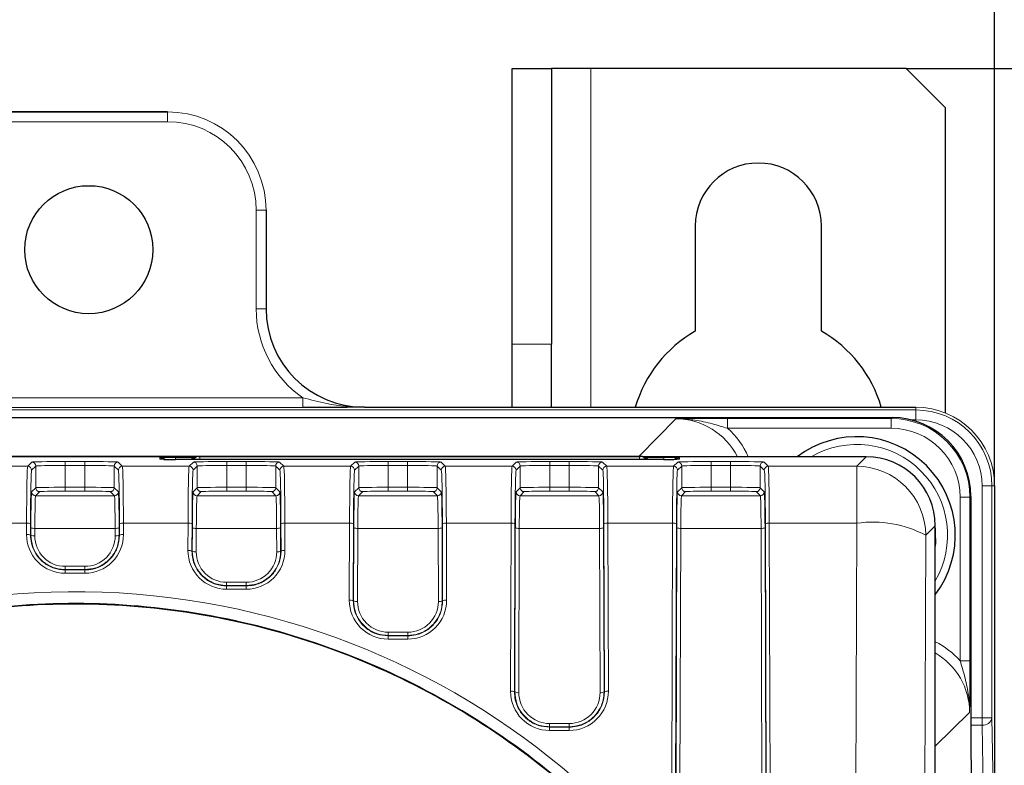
# Paper-space layout 'Blatt3' of a CAD drawing. Header units: millimetres. Extents: x 5 to 418, y 2 to 292.
# Tile 41 of 56: x 112 to 129, y 240 to 253. Entities that reach past the tile are written whole.
import ezdxf

# ---------------------------------------------------------------- set-up
doc = ezdxf.new("R2010")
doc.units = ezdxf.units.MM
doc.layers.add('SLD-0', color=7, linetype='Continuous')
doc.styles.add('SLDTEXTSTYLE0', font='TXT', dxfattribs={"width": 0.605})
doc.dimstyles.new('SLDDIMSTYLE0', dxfattribs={"dimtxt": 3.5, "dimasz": 3.302, "dimexe": 0, "dimexo": 0.0625, "dimgap": 0.875, "dimtad": 1, "dimlfac": 3, "dimrnd": 1e-09, "dimzin": 12, "dimdsep": 46, "dimtxsty": 'SLDTEXTSTYLE0', "dimsah": 1, "dimcen": 0.09, "dimadec": 0, "dimazin": 3, "dimtfac": 1, "dimtofl": 0, "dimtmove": 0, "dimatfit": 3, "dimfxl": 1, "dimfrac": 2, "dimtolj": 1, "dimtzin": 12, "dimarcsym": 0})
doc.dimstyles.new('SLDDIMSTYLE1', dxfattribs={"dimtxt": 3.5, "dimasz": 3.302, "dimexe": 0, "dimexo": 0.0625, "dimgap": 0.875, "dimtad": 1, "dimdec": 1, "dimlfac": 3, "dimrnd": 1e-09, "dimzin": 12, "dimdsep": 46, "dimtxsty": 'SLDTEXTSTYLE0', "dimsah": 1, "dimcen": 0.09, "dimadec": 0, "dimazin": 3, "dimtfac": 1, "dimtofl": 0, "dimtmove": 0, "dimatfit": 3, "dimfxl": 1, "dimfrac": 2, "dimtolj": 1, "dimtzin": 12, "dimarcsym": 0})

# ---------------------------------------------------------------- blocks, each defined once
blk = doc.blocks.new('_D_13')
at = {"layer": 'SLD-0', "color": 7}
for p, q in [((54.158, 238.21), (54.158, 266.346)), ((128.824, 245.223), (128.824, 266.346)), ((128.824, 265.346), (54.158, 265.346))]:
    blk.add_line(p, q, dxfattribs=at)
for points in [[(54.158, 265.346), (57.46, 264.838), (57.46, 265.854)], [(128.824, 265.346), (125.522, 265.854), (125.522, 264.838)]]:
    blk.add_solid(points, dxfattribs=at)
at = {"layer": 'SLD-0', "color": 7, "insert": (87.48, 269.857), "char_height": 3.5, "attachment_point": 1, "style": 'SLDTEXTSTYLE0'}
blk.add_mtext('224', dxfattribs=at)
blk = doc.blocks.new('_D_14')
at = {"layer": 'SLD-0', "color": 7}
for p, q in [((127.324, 252.29), (144.373, 252.29)), ((143.373, 252.29), (143.373, 92.39)), ((120.491, 92.39), (144.373, 92.39))]:
    blk.add_line(p, q, dxfattribs=at)
for centre, start, end in [((140.687, 172.984), 63.4349, 116.5651), ((140.687, 171.696), 243.4349, 296.5651)]:
    blk.add_arc(centre, 6.006, start, end, dxfattribs=at)
for points in [[(143.373, 252.29), (142.865, 248.988), (143.881, 248.988)], [(143.373, 92.39), (143.881, 95.692), (142.865, 95.692)]]:
    blk.add_solid(points, dxfattribs=at)
at = {"layer": 'SLD-0', "color": 7, "insert": (138.861, 166.324), "char_height": 3.5, "attachment_point": 1, "rotation": 90, "style": 'SLDTEXTSTYLE0'}
blk.add_mtext('479,7', dxfattribs=at)

psp = doc.layouts.new('Blatt3')

# ---------------------------------------------------------------- linework, layer by layer
at = {"color": 7, "linetype": 'Continuous', "lineweight": 25}
for p, q in [((120.6574, 252.2897), (121.3241, 252.2897)), ((120.6574, 247.6231), (120.6574, 252.2897)), ((121.3241, 252.2897), (121.3241, 247.6231)), ((121.9908, 252.2897), (121.3241, 252.2897)), ((127.3241, 252.2897), (121.9908, 252.2897)), ((127.9908, 251.6231), (127.3241, 252.2897)), ((68.1574, 251.5563), (114.8241, 251.5563)), ((114.8241, 251.5563), (109.1574, 251.5563)), ((127.9908, 246.459), (127.9908, 251.6231)), ((116.4907, 249.8897), (116.4907, 248.2231)), ((123.7574, 249.623), (123.7574, 247.8423)), ((125.8908, 247.8423), (125.8908, 249.623)), ((120.6574, 246.5563), (120.6574, 247.6231)), ((121.3241, 246.5563), (121.3241, 247.6231)), ((118.1574, 246.5563), (127.4908, 246.5563)), ((55.8931, 246.3808), (127.0884, 246.3808)), ((115.3066, 245.7174), (96.8241, 245.7174)), ((123.2241, 245.6725), (114.9574, 245.6725)), ((115.232, 245.6742), (115.2302, 245.6725)), ((115.3498, 245.7231), (115.3702, 245.7231)), ((115.3702, 245.7231), (122.8114, 245.7231)), ((122.8114, 245.7231), (122.8317, 245.7231)), ((126.6518, 245.7174), (122.8749, 245.7174)), ((122.9513, 245.6725), (122.9496, 245.6742)), ((128.824, 245.223), (128.824, 134.5564)), ((128.4215, 245.0477), (128.4215, 240.7485)), ((127.8183, 145.2288), (127.8183, 244.5509)), ((128.4215, 240.7485), (128.4485, 239.4899))]:
    psp.add_line(p, q, dxfattribs=at)
at = {"color": 7, "linetype": 'Continuous', "lineweight": 18}
for p, q in [((121.9908, 246.5563), (121.9908, 252.2897)), ((114.8241, 251.5563), (114.8241, 251.5564)), ((114.8241, 251.3897), (114.8241, 251.5563)), ((114.8241, 251.3897), (110.2015, 251.3897)), ((116.3241, 248.2231), (116.3241, 249.8897)), ((116.3241, 249.8897), (116.4907, 249.8897)), ((116.4907, 248.2231), (116.4907, 249.8897)), ((116.4907, 249.8897), (116.4907, 249.8897)), ((116.3241, 248.2231), (116.4907, 248.2231)), ((116.4907, 248.2231), (116.4907, 248.2231)), ((121.3241, 247.6231), (120.6574, 247.6231)), ((111.8241, 246.7173), (117.1116, 246.7173)), ((117.1116, 246.7173), (117.1116, 246.5506)), ((117.1116, 246.5506), (111.8241, 246.5506)), ((111.8241, 246.5098), (127.4908, 246.5098)), ((118.1574, 246.5563), (118.1574, 246.5564)), ((127.4908, 246.5563), (118.1574, 246.5563)), ((127.4908, 246.5563), (127.4908, 246.5564)), ((127.4908, 246.5098), (127.4908, 246.5563)), ((127.4908, 246.5098), (127.4908, 246.3431)), ((122.8052, 245.726), (123.4278, 246.3601)), ((124.303, 246.366), (127.0734, 246.366)), ((124.303, 246.366), (124.303, 246.1993)), ((127.0734, 246.366), (127.0884, 246.3808)), ((127.0734, 246.366), (127.0734, 246.1993)), ((127.4908, 246.3431), (127.4032, 246.3431)), ((127.0734, 246.1993), (124.303, 246.1993)), ((96.8241, 245.726), (122.8052, 245.726)), ((114.6908, 245.6772), (114.6908, 245.7016)), ((114.9574, 245.7063), (115.2769, 245.7063)), ((114.9574, 245.7063), (114.9574, 245.6725)), ((115.2523, 245.6742), (115.232, 245.6742)), ((115.2506, 245.6725), (115.2523, 245.6742)), ((115.2541, 245.6725), (115.2523, 245.6742)), ((115.3702, 245.6725), (115.3702, 245.7231)), ((122.8052, 245.7231), (122.8052, 245.726)), ((122.8114, 245.6725), (122.8114, 245.7231)), ((122.9046, 245.7063), (123.2241, 245.7063)), ((122.9275, 245.6725), (122.9292, 245.6742)), ((122.9292, 245.6742), (122.9309, 245.6725)), ((122.9496, 245.6742), (122.9292, 245.6742)), ((123.2241, 245.7063), (123.2241, 245.6725)), ((123.4908, 245.6772), (123.4701, 245.6759)), ((123.4908, 245.7016), (123.4908, 245.6772)), ((126.4911, 245.5567), (126.6518, 245.7174)), ((111.325, 245.5567), (112.4565, 245.5567)), ((112.4565, 245.5567), (112.5272, 245.6273)), ((112.5938, 245.5607), (112.5232, 245.49)), ((112.5938, 245.1939), (112.5938, 245.5607)), ((113.0937, 245.637), (113.4211, 245.637)), ((113.0937, 245.637), (113.0937, 245.5704)), ((113.0937, 245.2013), (113.0937, 245.5704)), ((113.4211, 245.5704), (113.0937, 245.5704)), ((113.4211, 245.637), (113.4211, 245.5704)), ((113.4211, 245.2013), (113.4211, 245.5704)), ((113.921, 245.1939), (113.921, 245.5607)), ((113.9917, 245.49), (113.921, 245.5607)), ((113.9877, 245.6273), (114.0583, 245.5567)), ((114.0583, 245.5567), (115.1899, 245.5567)), ((115.1899, 245.5567), (115.2605, 245.6273)), ((115.3272, 245.5607), (115.2565, 245.49)), ((115.3272, 245.1939), (115.3272, 245.5607)), ((115.8271, 245.637), (116.1544, 245.637)), ((115.8271, 245.637), (115.8271, 245.5704)), ((115.8271, 245.2013), (115.8271, 245.5704)), ((116.1544, 245.5704), (115.8271, 245.5704)), ((116.1544, 245.637), (116.1544, 245.5704)), ((116.1544, 245.2013), (116.1544, 245.5704)), ((116.6544, 245.1939), (116.6544, 245.5607)), ((116.725, 245.49), (116.6544, 245.5607)), ((116.721, 245.6273), (116.7917, 245.5567)), ((116.7917, 245.5567), (117.9232, 245.5567)), ((117.9232, 245.5567), (117.9938, 245.6273)), ((118.0605, 245.5607), (117.9898, 245.49)), ((118.0605, 245.1939), (118.0605, 245.5607)), ((118.5604, 245.637), (118.8878, 245.637)), ((118.5604, 245.637), (118.5604, 245.5704)), ((118.5604, 245.2013), (118.5604, 245.5704)), ((118.8878, 245.5704), (118.5604, 245.5704)), ((118.8878, 245.637), (118.8878, 245.5704)), ((118.8878, 245.2013), (118.8878, 245.5704)), ((119.3877, 245.1939), (119.3877, 245.5607)), ((119.4583, 245.49), (119.3877, 245.5607)), ((119.4544, 245.6273), (119.525, 245.5567)), ((119.525, 245.5567), (120.6565, 245.5567)), ((120.6565, 245.5567), (120.7272, 245.6273)), ((120.7938, 245.5607), (120.7232, 245.49)), ((120.7938, 245.1939), (120.7938, 245.5607)), ((121.2937, 245.637), (121.6211, 245.637)), ((121.2937, 245.637), (121.2937, 245.5704)), ((121.2937, 245.2013), (121.2937, 245.5704)), ((121.6211, 245.5704), (121.2937, 245.5704)), ((121.6211, 245.637), (121.6211, 245.5704)), ((121.6211, 245.2013), (121.6211, 245.5704)), ((122.121, 245.1939), (122.121, 245.5607)), ((122.1917, 245.49), (122.121, 245.5607)), ((122.1877, 245.6273), (122.2583, 245.5567)), ((122.2583, 245.5567), (123.3899, 245.5567)), ((123.3899, 245.5567), (123.4605, 245.6273)), ((123.5272, 245.5607), (123.4565, 245.49)), ((123.5272, 245.1939), (123.5272, 245.5607)), ((124.0271, 245.637), (124.3544, 245.637)), ((124.0271, 245.637), (124.0271, 245.5704)), ((124.0271, 245.2013), (124.0271, 245.5704)), ((124.3544, 245.5704), (124.0271, 245.5704)), ((124.3544, 245.637), (124.3544, 245.5704)), ((124.3544, 245.2013), (124.3544, 245.5704)), ((124.8544, 245.1939), (124.8544, 245.5607)), ((124.925, 245.49), (124.8544, 245.5607)), ((124.921, 245.6273), (124.9917, 245.5567)), ((124.9917, 245.5567), (126.4911, 245.5567)), ((126.4911, 244.5928), (126.4911, 245.5567)), ((112.5233, 245.1234), (112.5938, 245.1939)), ((113.0937, 245.2013), (113.0937, 245.1347)), ((113.0937, 245.2013), (113.4211, 245.2013)), ((113.4211, 245.2013), (113.4211, 245.1347)), ((113.921, 245.1939), (113.9915, 245.1234)), ((115.2567, 245.1234), (115.3272, 245.1939)), ((115.8271, 245.1347), (115.8271, 245.2013)), ((115.8271, 245.2013), (116.1544, 245.2013)), ((116.1544, 245.1347), (116.1544, 245.2013)), ((116.6544, 245.1939), (116.7249, 245.1234)), ((117.99, 245.1234), (118.0605, 245.1939)), ((118.5604, 245.1347), (118.5604, 245.2013)), ((118.5604, 245.2013), (118.8878, 245.2013)), ((118.8878, 245.1347), (118.8878, 245.2013)), ((119.3877, 245.1939), (119.4582, 245.1234)), ((120.7233, 245.1234), (120.7938, 245.1939)), ((121.2937, 245.1347), (121.2937, 245.2013)), ((121.2937, 245.2013), (121.6211, 245.2013)), ((121.6211, 245.1347), (121.6211, 245.2013)), ((122.121, 245.1939), (122.1915, 245.1234)), ((123.4567, 245.1234), (123.5272, 245.1939)), ((124.0271, 245.1347), (124.0271, 245.2013)), ((124.0271, 245.2013), (124.3544, 245.2013)), ((124.3544, 245.1347), (124.3544, 245.2013)), ((124.8544, 245.1939), (124.9249, 245.1234)), ((128.6109, 241.3008), (128.6109, 245.223)), ((128.7775, 245.223), (128.6109, 245.223)), ((128.7775, 245.223), (128.7775, 241.3008)), ((128.824, 245.223), (128.7775, 245.223)), ((128.824, 134.5564), (128.824, 245.223)), ((128.824, 245.223), (128.8241, 245.223)), ((112.6605, 245.1272), (112.59, 245.0568)), ((112.59, 245.0568), (113.9249, 245.0568)), ((113.4211, 245.1347), (113.0937, 245.1347)), ((113.9249, 245.0568), (113.8544, 245.1272)), ((115.3938, 245.1272), (115.3233, 245.0568)), ((115.3233, 245.0568), (116.6582, 245.0568)), ((116.1544, 245.1347), (115.8271, 245.1347)), ((116.6582, 245.0568), (116.5877, 245.1272)), ((118.1271, 245.1272), (118.0567, 245.0568)), ((118.0567, 245.0568), (119.3915, 245.0568)), ((118.8878, 245.1347), (118.5604, 245.1347)), ((119.3915, 245.0568), (119.321, 245.1272)), ((120.8605, 245.1272), (120.79, 245.0568)), ((120.79, 245.0568), (122.1249, 245.0568)), ((121.6211, 245.1347), (121.2937, 245.1347)), ((122.1249, 245.0568), (122.0544, 245.1272)), ((123.5938, 245.1272), (123.5233, 245.0568)), ((123.5233, 245.0568), (124.8582, 245.0568)), ((124.3544, 245.1347), (124.0271, 245.1347)), ((124.8582, 245.0568), (124.7877, 245.1272)), ((128.2399, 242.2622), (128.2399, 245.0328)), ((128.4065, 245.0328), (128.2399, 245.0328)), ((128.4215, 245.0477), (128.4065, 245.0328)), ((128.4065, 245.0328), (128.4065, 242.2622)), ((112.4379, 244.5928), (111.3436, 244.5928)), ((112.4374, 244.4014), (112.4379, 244.5928)), ((112.5046, 244.5812), (112.504, 244.3898)), ((112.5106, 244.3898), (112.511, 244.5175)), ((112.5776, 244.506), (112.5772, 244.3783)), ((113.9373, 244.506), (112.5776, 244.506)), ((113.9376, 244.3783), (113.9373, 244.506)), ((114.0039, 244.5175), (114.0043, 244.3898)), ((114.0108, 244.3898), (114.0103, 244.5812)), ((114.0769, 244.5928), (114.0775, 244.4014)), ((115.1713, 244.5928), (114.0769, 244.5928)), ((115.1699, 244.132), (115.1713, 244.5928)), ((115.2379, 244.5812), (115.2365, 244.1204)), ((115.2431, 244.1204), (115.2443, 244.5175)), ((115.3109, 244.506), (115.3097, 244.1088)), ((116.6706, 244.506), (115.3109, 244.506)), ((116.6718, 244.1088), (116.6706, 244.506)), ((116.7372, 244.5175), (116.7385, 244.1204)), ((116.745, 244.1204), (116.7436, 244.5812)), ((116.8102, 244.5928), (116.8117, 244.132)), ((117.9046, 244.5928), (116.8102, 244.5928)), ((117.9006, 243.29), (117.9046, 244.5928)), ((117.9713, 244.5812), (117.9673, 243.2784)), ((117.9738, 243.2784), (117.9776, 244.5175)), ((118.0443, 244.506), (118.0405, 243.2668)), ((119.4039, 244.506), (118.0443, 244.506)), ((119.4077, 243.2668), (119.4039, 244.506)), ((119.4706, 244.5175), (119.4744, 243.2784)), ((119.4809, 243.2784), (119.4769, 244.5812)), ((119.5436, 244.5928), (119.5476, 243.29)), ((120.638, 244.5928), (119.5436, 244.5928)), ((120.6292, 241.7487), (120.638, 244.5928)), ((120.7046, 244.5812), (120.6959, 241.7371)), ((120.7024, 241.7371), (120.7109, 244.5175)), ((120.7776, 244.506), (120.769, 241.7255)), ((122.1373, 244.506), (120.7776, 244.506)), ((122.1458, 241.7255), (122.1373, 244.506)), ((122.2039, 244.5175), (122.2125, 241.7371)), ((122.219, 241.7371), (122.2103, 244.5812)), ((122.2769, 244.5928), (122.2857, 241.7487)), ((123.3713, 244.5928), (122.2769, 244.5928)), ((123.3545, 239.1457), (123.3713, 244.5928)), ((123.4379, 244.5812), (123.4212, 239.1341)), ((123.4277, 239.1341), (123.4443, 244.5175)), ((123.5109, 244.506), (123.4944, 239.1225)), ((124.8706, 244.506), (123.5109, 244.506)), ((124.8872, 239.1225), (124.8706, 244.506)), ((124.9372, 244.5175), (124.9538, 239.1341)), ((124.9603, 239.1341), (124.9436, 244.5812)), ((125.0102, 244.5928), (125.027, 239.1457)), ((126.4911, 244.5928), (125.0102, 244.5928)), ((126.4094, 218.038), (126.4911, 244.5928)), ((127.8183, 244.5509), (127.6576, 244.3902)), ((112.504, 244.3898), (112.5106, 244.3898)), ((114.0108, 244.3898), (114.0043, 244.3898)), ((127.6576, 244.3902), (127.5759, 217.8354)), ((115.2365, 244.1204), (115.2431, 244.1204)), ((116.745, 244.1204), (116.7385, 244.1204)), ((113.0908, 243.8631), (113.0908, 243.8081)), ((113.0908, 243.8631), (113.4241, 243.8631)), ((113.4241, 243.8631), (113.4241, 243.8081)), ((113.0908, 243.8011), (113.0908, 243.8081)), ((113.4241, 243.8081), (113.0908, 243.8081)), ((113.0908, 243.8011), (113.4241, 243.8011)), ((113.0908, 243.8011), (113.0908, 243.746)), ((113.4241, 243.746), (113.0908, 243.746)), ((113.4241, 243.8011), (113.4241, 243.8081)), ((113.4241, 243.8011), (113.4241, 243.746)), ((115.8241, 243.5378), (115.8241, 243.5929)), ((115.8241, 243.5929), (116.1574, 243.5929)), ((115.8241, 243.5308), (115.8241, 243.5378)), ((116.1574, 243.5378), (115.8241, 243.5378)), ((115.8241, 243.5308), (116.1574, 243.5308)), ((115.8241, 243.5308), (115.8241, 243.4758)), ((116.1574, 243.5378), (116.1574, 243.5929)), ((116.1574, 243.5308), (116.1574, 243.5378)), ((116.1574, 243.5308), (116.1574, 243.4758)), ((116.1574, 243.4758), (115.8241, 243.4758)), ((117.9673, 243.2784), (117.9738, 243.2784)), ((119.4809, 243.2784), (119.4744, 243.2784)), ((118.5574, 242.6932), (118.5574, 242.7483)), ((118.5574, 242.7483), (118.8908, 242.7483)), ((118.5574, 242.6862), (118.5574, 242.6932)), ((118.8908, 242.6932), (118.5574, 242.6932)), ((118.5574, 242.6862), (118.5574, 242.6312)), ((118.5574, 242.6862), (118.8908, 242.6862)), ((118.8908, 242.6932), (118.8908, 242.7483)), ((118.8908, 242.6862), (118.8908, 242.6932)), ((118.8908, 242.6862), (118.8908, 242.6312)), ((118.8908, 242.6312), (118.5574, 242.6312)), ((128.4065, 242.2622), (128.2399, 242.2622)), ((120.6959, 241.7371), (120.7024, 241.7371)), ((122.219, 241.7371), (122.2125, 241.7371)), ((128.4006, 241.387), (127.8183, 240.8207)), ((121.2908, 241.1471), (121.2908, 241.2022)), ((121.2908, 241.2022), (121.6241, 241.2022)), ((121.6241, 241.1471), (121.6241, 241.2022)), ((128.4215, 241.3008), (128.6109, 241.3008)), ((128.6109, 241.1731), (128.4215, 241.1731)), ((128.7775, 241.3008), (128.6109, 241.3008)), ((128.6109, 241.1731), (128.6109, 241.3008)), ((128.635, 240.0144), (128.6109, 241.1731)), ((128.7775, 241.3008), (128.8016, 240.142)), ((121.2908, 241.1401), (121.2908, 241.1471)), ((121.6241, 241.1471), (121.2908, 241.1471)), ((121.2908, 241.1401), (121.6241, 241.1401)), ((121.2908, 241.1401), (121.2908, 241.0851)), ((121.6241, 241.0851), (121.2908, 241.0851)), ((121.6241, 241.1401), (121.6241, 241.1471)), ((121.6241, 241.1401), (121.6241, 241.0851))]:
    psp.add_line(p, q, dxfattribs=at)
at = {"color": 7, "linetype": 'Continuous', "lineweight": 18, "flags": 128}
for points in [[(126.697, 245.7165), (126.3316, 245.723), (126.2902, 245.7174)], [(127.8183, 244.1883), (127.826, 244.2482), (127.8174, 244.597)]]:
    psp.add_lwpolyline(points, dxfattribs=at)
at = {"color": 7, "linetype": 'Continuous', "lineweight": 25}
psp.add_circle((113.4908, 249.2231), 1.0833, dxfattribs=at)
at = {"color": 7, "linetype": 'Continuous', "lineweight": 18}
for centre, radius, start, end in [((114.8241, 249.8897), 1.6666, 0, 90), ((114.8241, 249.8897), 1.5, 0, 90), ((118.1574, 248.2231), 1.8334, 180, 235.21818), ((127.4908, 245.2231), 1.3333, 0, 90), ((127.4908, 245.2231), 1.2867, 0, 90), ((127.4908, 245.2231), 1.1201, 0, 90), ((126.4908, 244.3897), 1.5367, 329.75423, 120.23637), ((114.6908, 245.5349), 0.1667, 56.33505, 89.9974), ((115.3702, 245.5564), 0.1666, 90.00167, 135.00498), ((122.8114, 245.5564), 0.1666, 44.9941, 89.99926), ((123.4908, 245.5349), 0.1667, 90.00448, 123.66307), ((112.4565, 245.49), 0.0667, 0.02406, 89.97594), ((112.5271, 245.5606), 0.0667, 0.01925, 89.97861), ((113.9877, 245.5606), 0.0667, 90.02139, 179.98075), ((114.0584, 245.49), 0.0667, 90.02317, 179.97897), ((115.1898, 245.49), 0.0667, 0.02103, 89.97683), ((115.2605, 245.5606), 0.0667, 0.02229, 89.97771), ((116.7211, 245.5606), 0.0667, 90.02229, 179.97771), ((116.7917, 245.49), 0.0667, 90.02317, 179.97897), ((117.9232, 245.49), 0.0667, 0.02103, 89.97683), ((117.9938, 245.5606), 0.0667, 0.01925, 89.97861), ((119.4544, 245.5606), 0.0667, 90.02139, 179.98075), ((119.525, 245.49), 0.0667, 90.02406, 179.97594), ((120.6565, 245.49), 0.0667, 0.02406, 89.97594), ((120.7271, 245.5606), 0.0667, 0.01925, 89.97861), ((122.1877, 245.5606), 0.0667, 90.02139, 179.98075), ((122.2584, 245.49), 0.0667, 90.02317, 179.97897), ((123.3898, 245.49), 0.0667, 0.02103, 89.97683), ((123.4605, 245.5606), 0.0667, 0.0214, 89.9786), ((124.9211, 245.5606), 0.0667, 90.02229, 179.97771), ((124.9917, 245.49), 0.0667, 90.02317, 179.97897), ((126.4907, 244.3898), 1.1669, 0.02046, 89.97942), ((112.6605, 245.1939), 0.0667, 180.02406, 269.97594), ((113.8543, 245.1939), 0.0667, 270.02318, 359.97682), ((115.3938, 245.1939), 0.0667, 180.02103, 269.97683), ((116.5877, 245.1939), 0.0667, 270.02317, 359.97897), ((118.1272, 245.1939), 0.0667, 180.02103, 269.97897), ((119.321, 245.1939), 0.0667, 270.02406, 359.97594), ((120.8605, 245.1939), 0.0667, 180.02406, 269.97594), ((122.0544, 245.1939), 0.0667, 270.02103, 359.97897), ((123.5938, 245.1939), 0.0667, 180.02103, 269.97683), ((124.7877, 245.1939), 0.0667, 270.02317, 359.97897), ((112.59, 245.1234), 0.0667, 180.01924, 269.9829), ((113.9248, 245.1234), 0.0667, 270.0171, 359.98076), ((115.3233, 245.1234), 0.0667, 180.02227, 269.982), ((116.6582, 245.1234), 0.0667, 270.018, 359.97773), ((118.0567, 245.1234), 0.0667, 180.01924, 269.9829), ((119.3915, 245.1234), 0.0667, 270.01497, 359.98076), ((120.79, 245.1234), 0.0667, 180.01924, 269.98503), ((122.1248, 245.1234), 0.0667, 270.0171, 359.98076), ((123.5233, 245.1234), 0.0667, 180.02227, 269.982), ((124.8582, 245.1234), 0.0667, 270.018, 359.97773), ((112.4534, 244.4841), 0.1098, 62.19766, 98.09487), ((112.5622, 244.6146), 0.1098, 242.19766, 278.09487), ((113.9527, 244.6146), 0.1098, 261.90574, 297.80245), ((114.0615, 244.4841), 0.1098, 81.90513, 117.80234), ((115.1867, 244.4841), 0.1098, 62.19683, 98.09499), ((115.2955, 244.6146), 0.1098, 242.19857, 278.09396), ((116.686, 244.6146), 0.1098, 261.90356, 297.80463), ((116.7948, 244.4841), 0.1098, 81.90501, 117.80317), ((117.9201, 244.4841), 0.1098, 62.19857, 98.09396), ((118.0288, 244.6146), 0.1098, 242.19683, 278.09499), ((119.4194, 244.6146), 0.1098, 261.90513, 297.80234), ((119.5281, 244.4841), 0.1098, 81.90513, 117.80234), ((120.6534, 244.4841), 0.1098, 62.19755, 98.09426), ((120.7622, 244.6146), 0.1098, 242.19766, 278.09487), ((122.1527, 244.6146), 0.1098, 261.90501, 297.80317), ((122.2615, 244.4841), 0.1098, 81.90604, 117.80143), ((123.3867, 244.4841), 0.1098, 62.19683, 98.09499), ((123.4955, 244.6146), 0.1098, 242.19537, 278.09644), ((124.886, 244.6146), 0.1098, 261.90604, 297.80143), ((124.9948, 244.4841), 0.1098, 81.90501, 117.80317), ((126.7617, 242.6912), 1.9207, 62.19644, 98.09832), ((112.4528, 244.2928), 0.1097, 62.1914, 98.10942), ((113.0908, 244.3994), 0.6534, 179.82365, 270), ((112.5618, 244.4869), 0.1098, 242.19683, 278.09499), ((113.0908, 244.3767), 0.5136, 179.82365, 270), ((113.4241, 244.3994), 0.6534, 270, 0.17635), ((113.4241, 244.3767), 0.5136, 270, 0.17635), ((113.9531, 244.4869), 0.1098, 261.90501, 297.80317), ((114.062, 244.2928), 0.1097, 81.89149, 117.80769), ((115.1853, 244.0233), 0.1098, 62.19683, 98.09499), ((115.8241, 244.13), 0.6542, 179.82365, 270), ((115.2943, 244.2175), 0.1098, 242.19766, 278.09487), ((115.8241, 244.1073), 0.5144, 179.82365, 270), ((116.1574, 244.13), 0.6542, 270, 0.17635), ((116.1574, 244.1073), 0.5144, 270, 0.17635), ((116.6873, 244.2175), 0.1098, 261.90604, 297.80143), ((116.7962, 244.0233), 0.1098, 81.90501, 117.80317), ((117.9161, 243.1813), 0.1098, 62.19755, 98.09426), ((118.5574, 243.288), 0.6568, 179.82365, 270), ((118.025, 243.3755), 0.1098, 242.19766, 278.09487), ((118.5574, 243.2653), 0.517, 179.82365, 270), ((118.8908, 243.288), 0.6568, 270, 0.17635), ((118.8908, 243.2653), 0.517, 270, 0.17635), ((119.4232, 243.3755), 0.1098, 261.90356, 297.80463), ((119.5321, 243.1813), 0.1098, 81.90356, 117.80463), ((120.6447, 241.64), 0.1098, 62.19683, 98.09499), ((121.2908, 241.7466), 0.6616, 179.82365, 270), ((120.7536, 241.8342), 0.1098, 242.19857, 278.09396), ((121.2908, 241.7239), 0.5217, 179.82365, 270), ((121.6241, 241.7466), 0.6616, 270, 0.17635), ((121.6241, 241.7239), 0.5217, 270, 0.17635), ((122.1613, 241.8342), 0.1098, 261.90513, 297.80234), ((122.2702, 241.64), 0.1098, 81.90513, 117.80234), ((128.6263, 241.3255), 0.1532, 264.20785, 350.70815)]:
    psp.add_arc(centre, radius, start, end, dxfattribs=at)
at = {"color": 7, "linetype": 'Continuous', "lineweight": 25}
for centre, radius, start, end in [((124.8241, 249.6231), 1.0667, 0, 180), ((118.1574, 248.2231), 1.6667, 180, 270), ((124.8241, 245.9564), 2.1667, 119.49237, 163.92475), ((124.8241, 245.9564), 2.1667, 16.07525, 60.50763), ((126.4908, 244.3897), 1.6667, 322.79802, 127.19477), ((115.3498, 245.5564), 0.1666, 90.00074, 135.0059), ((122.8317, 245.5564), 0.1666, 44.99447, 89.99888)]:
    psp.add_arc(centre, radius, start, end, dxfattribs=at)
at = {"color": 7, "linetype": 'Continuous', "lineweight": 18}
for centre, major_axis, ratio, start_param, end_param in [((123.4274, 245.1932), (0.8177, 0.8328), 0.9996012, 5.9542498, 7.0592692), ((127.073, 245.0325), (0.9475, 0.9385), 0.9997608, 5.5027313, 7.0732086), ((123.4274, 245.1932), (-0.9344, -0.9517), 0.9996898, 2.7508045, 3.2016864), ((127.073, 245.0325), (-0.8292, -0.8213), 0.999681, 2.3611386, 3.931616), ((114.9574, 245.6772), (0.2667, 0), 0.0174551, 3.1415927, 3.8859881), ((122.8049, 244.5592), (0.8175, 0.8327), 0.9997784, 0.6546281, 0.7760839), ((123.2241, 245.6772), (0.2667, 0), 0.0174551, 5.6328724, 6.2831853), ((112.4569, 244.3902), (0, 1.1667), 0.0164576, 0.0174533, 1.3962634), ((113.0937, 245.6272), (0.5667, 0), 0.0174551, 1.5707963, 3.1241394), ((113.0937, 245.5605), (0.5, 0), 0.0197824, 1.5707963, 3.1241394), ((113.4211, 245.6272), (0.5667, 0), 0.0174551, 0.0174533, 1.5707963), ((113.4211, 245.5605), (0.5, 0), 0.0197824, 0.0174533, 1.5707963), ((114.058, 244.3902), (0, 1.1667), 0.0164576, 4.8869219, 6.265732), ((115.1902, 244.3902), (0, 1.1667), 0.0164576, 0.0174533, 1.3962634), ((115.8271, 245.6272), (0.5667, 0), 0.0174551, 1.5707963, 3.1241394), ((115.8271, 245.5605), (0.5, 0), 0.0197824, 1.5707963, 3.1241394), ((116.1544, 245.6272), (0.5667, 0), 0.0174551, 0.0174533, 1.5707963), ((116.1544, 245.5605), (0.5, 0), 0.0197824, 0.0174533, 1.5707963), ((116.7913, 244.3902), (0, 1.1667), 0.0164576, 4.8869219, 6.265732), ((117.9235, 244.3902), (0, 1.1667), 0.0164576, 0.0174533, 1.3962634), ((118.5604, 245.6272), (0.5667, 0), 0.0174551, 1.5707963, 3.1241394), ((118.5604, 245.5605), (0.5, 0), 0.0197824, 1.5707963, 3.1241394), ((118.8878, 245.6272), (0.5667, 0), 0.0174551, 0.0174533, 1.5707963), ((118.8878, 245.5605), (0.5, 0), 0.0197824, 0.0174533, 1.5707963), ((119.5247, 244.3902), (0, 1.1667), 0.0164576, 4.8869219, 6.265732), ((120.6569, 244.3902), (0, 1.1667), 0.0164576, 0.0174533, 1.3962634), ((121.2937, 245.6272), (0.5667, 0), 0.0174551, 1.5707963, 3.1241394), ((121.2937, 245.5605), (0.5, 0), 0.0197824, 1.5707963, 3.1241394), ((121.6211, 245.6272), (0.5667, 0), 0.0174551, 0.0174533, 1.5707963), ((121.6211, 245.5605), (0.5, 0), 0.0197824, 0.0174533, 1.5707963), ((122.258, 244.3902), (0, 1.1667), 0.0164576, 4.8869219, 6.265732), ((123.3902, 244.3902), (0, 1.1667), 0.0164576, 0.0174533, 1.3962634), ((124.0271, 245.6272), (0.5667, 0), 0.0174551, 1.5707963, 3.1241394), ((124.0271, 245.5605), (0.5, 0), 0.0197824, 1.5707963, 3.1241394), ((124.3544, 245.6272), (0.5667, 0), 0.0174551, 0.0174533, 1.5707963), ((124.3544, 245.5605), (0.5, 0), 0.0197824, 0.0174533, 1.5707963), ((124.9913, 244.3902), (0, 1.1667), 0.0164576, 4.8869219, 6.265732), ((112.5235, 244.3902), (0, 1.1), 0.0174551, 0.0174533, 1.3962634), ((113.9913, 244.3902), (0, 1.1), 0.0174551, 4.8869219, 6.265732), ((115.2568, 244.3902), (0, 1.1), 0.0174551, 0.0174533, 1.3962634), ((116.7247, 244.3902), (0, 1.1), 0.0174551, 4.8869219, 6.265732), ((117.9902, 244.3902), (0, 1.1), 0.0174551, 0.0174533, 1.3962634), ((119.458, 244.3902), (0, 1.1), 0.0174551, 4.8869219, 6.265732), ((120.7235, 244.3902), (0, 1.1), 0.0174551, 0.0174533, 1.3962634), ((122.1913, 244.3902), (0, 1.1), 0.0174551, 4.8869219, 6.265732), ((123.4568, 244.3902), (0, 1.1), 0.0174551, 0.0174533, 1.3962634), ((124.9247, 244.3902), (0, 1.1), 0.0174551, 4.8869219, 6.265732), ((113.0937, 245.1938), (0.5, 0), 0.0151277, 1.5707963, 3.1241394), ((113.4211, 245.1938), (0.5, 0), 0.0151277, 0.0174533, 1.5707963), ((115.8271, 245.1938), (0.5, 0), 0.0151277, 1.5707963, 3.1241394), ((116.1544, 245.1938), (0.5, 0), 0.0151277, 0.0174533, 1.5707963), ((118.5604, 245.1938), (0.5, 0), 0.0151277, 1.5707963, 3.1241394), ((118.8878, 245.1938), (0.5, 0), 0.0151277, 0.0174533, 1.5707963), ((121.2937, 245.1938), (0.5, 0), 0.0151277, 1.5707963, 3.1241394), ((121.6211, 245.1938), (0.5, 0), 0.0151277, 0.0174533, 1.5707963), ((124.0271, 245.1938), (0.5, 0), 0.0151277, 1.5707963, 3.1241394), ((124.3544, 245.1938), (0.5, 0), 0.0151277, 0.0174533, 1.5707963), ((112.5236, 244.3902), (0, 0.7333), 0.0174551, 0.0174533, 1.3962634), ((112.5902, 244.3902), (0, 0.6667), 0.0192006, 0.0174533, 1.3962634), ((113.0937, 245.1271), (0.4333, 0), 0.0174551, 1.5707963, 3.1241394), ((113.4211, 245.1271), (0.4333, 0), 0.0174551, 0.0174533, 1.5707963), ((113.9246, 244.3902), (0, 0.6667), 0.0192006, 4.8869219, 6.265732), ((113.9913, 244.3902), (0, 0.7333), 0.0174551, 4.8869219, 6.265732), ((115.2569, 244.3902), (0, 0.7333), 0.0174551, 0.0174533, 1.3962634), ((115.3235, 244.3902), (0, 0.6667), 0.0192006, 0.0174533, 1.3962634), ((115.8271, 245.1271), (0.4333, 0), 0.0174551, 1.5707963, 3.1241394), ((116.1544, 245.1271), (0.4333, 0), 0.0174551, 0.0174533, 1.5707963), ((116.658, 244.3902), (0, 0.6667), 0.0192006, 4.8869219, 6.265732), ((116.7246, 244.3902), (0, 0.7333), 0.0174551, 4.8869219, 6.265732), ((117.9902, 244.3902), (0, 0.7333), 0.0174551, 0.0174533, 1.3962634), ((118.0569, 244.3902), (0, 0.6667), 0.0192006, 0.0174533, 1.3962634), ((118.5604, 245.1271), (0.4333, 0), 0.0174551, 1.5707963, 3.1241394), ((118.8878, 245.1271), (0.4333, 0), 0.0174551, 0.0174533, 1.5707963), ((119.3913, 244.3902), (0, 0.6667), 0.0192006, 4.8869219, 6.265732), ((119.458, 244.3902), (0, 0.7333), 0.0174551, 4.8869219, 6.265732), ((120.7236, 244.3902), (0, 0.7333), 0.0174551, 0.0174533, 1.3962634), ((120.7902, 244.3902), (0, 0.6667), 0.0192006, 0.0174533, 1.3962634), ((121.2937, 245.1271), (0.4333, 0), 0.0174551, 1.5707963, 3.1241394), ((121.6211, 245.1271), (0.4333, 0), 0.0174551, 0.0174533, 1.5707963), ((122.1246, 244.3902), (0, 0.6667), 0.0192006, 4.8869219, 6.265732), ((122.1913, 244.3902), (0, 0.7333), 0.0174551, 4.8869219, 6.265732), ((123.4569, 244.3902), (0, 0.7333), 0.0174551, 0.0174533, 1.3962634), ((123.5235, 244.3902), (0, 0.6667), 0.0192006, 0.0174533, 1.3962634), ((124.0271, 245.1271), (0.4333, 0), 0.0174551, 1.5707963, 3.1241394), ((124.3544, 245.1271), (0.4333, 0), 0.0174551, 0.0174533, 1.5707963), ((124.858, 244.3902), (0, 0.6667), 0.0192006, 4.8869219, 6.265732), ((124.9246, 244.3902), (0, 0.7333), 0.0174551, 4.8869219, 6.265732), ((113.2574, 230.5338), (0, 12.8996), 0.999992, 3.3920394, 7.5737685), ((127.2337, 241.3866), (0.9562, 0.9299), 0.9996867, 6.2278114, 6.6289375), ((127.2337, 241.3866), (0.8367, 0.8137), 0.9995973, 5.5118863, 6.5580533)]:
    psp.add_ellipse(centre, major_axis=major_axis, ratio=ratio, start_param=start_param, end_param=end_param, dxfattribs=at)
at = {"color": 7, "linetype": 'Continuous', "lineweight": 25}
for centre, major_axis, ratio, start_param, end_param in [((127.088, 245.0473), (-0.9476, -0.9386), 0.999681, 2.3611386, 3.931616), ((114.9574, 245.7016), (0.2667, 0), 0.0174551, 1.5707963, 3.1415927), ((114.9574, 245.6772), (0.2667, 0), 0.0174551, 3.8859881, 4.712389), ((123.2241, 245.7016), (0.2667, 0), 0.0174551, 0, 1.5707963), ((123.2241, 245.6772), (0.2667, 0), 0.0174551, 4.712389, 5.6328724), ((126.6514, 244.5505), (0.8252, 0.8252), 0.9996955, 5.4979394, 7.0684312)]:
    psp.add_ellipse(centre, major_axis=major_axis, ratio=ratio, start_param=start_param, end_param=end_param, dxfattribs=at)
at = {"color": 7, "linetype": 'Continuous', "lineweight": 18}
for points, knots in [([(117.1116, 246.7173), (117.2483, 246.6814), (117.5929, 246.5912), (117.944, 246.5556), (118.1559, 246.5563), (118.1574, 246.5563)], [0, 0, 0, 0, 0.39518805, 0.99559098, 1, 1, 1, 1]), ([(123.4278, 246.3601), (123.4289, 246.3602), (123.4522, 246.3604), (123.5445, 246.3614), (123.7305, 246.3631), (123.9944, 246.3654), (124.2024, 246.3658), (124.303, 246.366)], [0, 0, 0, 0, 0.0038683, 0.085539, 0.3387233, 0.680139, 1, 1, 1, 1]), ([(124.303, 246.1993), (124.2183, 246.2254), (124.0334, 246.2823), (123.7697, 246.339), (123.5659, 246.3582), (123.4606, 246.3602), (123.4335, 246.3602), (123.4291, 246.3601), (123.4278, 246.3601)], [0, 0, 0, 0, 0.2926599, 0.6380617, 0.9077331, 0.9852219, 0.9956362, 1, 1, 1, 1]), ([(112.504, 244.3898), (112.5068, 244.3459), (112.5138, 244.2353), (112.5856, 244.0679), (112.7214, 243.9178), (112.8978, 243.8193), (113.0277, 243.807), (113.0908, 243.8011)], [0, 0, 0, 0, 0.14448589, 0.3635059, 0.58210589, 0.79707726, 1, 1, 1, 1]), ([(113.0908, 243.8081), (113.0459, 243.8111), (112.9366, 243.8187), (112.7734, 243.8901), (112.6283, 244.021), (112.5293, 244.1942), (112.5168, 244.3244), (112.5106, 244.3898)], [0, 0, 0, 0, 0.1467993, 0.358185, 0.5698008, 0.783658, 1, 1, 1, 1]), ([(113.4241, 243.8011), (113.4689, 243.8041), (113.5787, 243.8116), (113.7428, 243.8828), (113.8895, 244.0137), (113.9913, 244.189), (114.0042, 244.322), (114.0108, 244.3898)], [0, 0, 0, 0, 0.1445871, 0.3542025, 0.564184, 0.7776305, 1, 1, 1, 1]), ([(114.0043, 244.3898), (114.0014, 244.3456), (113.9943, 244.2358), (113.9225, 244.0704), (113.7887, 243.9231), (113.6148, 243.8261), (113.4866, 243.814), (113.4241, 243.8081)], [0, 0, 0, 0, 0.14673668, 0.36405808, 0.58113153, 0.79590435, 1, 1, 1, 1]), ([(115.2365, 244.1204), (115.2393, 244.0765), (115.2463, 243.9658), (115.3181, 243.7982), (115.4541, 243.6478), (115.6308, 243.5491), (115.7609, 243.5368), (115.8241, 243.5308)], [0, 0, 0, 0, 0.1442842, 0.3633031, 0.5819023, 0.7968789, 1, 1, 1, 1]), ([(115.8241, 243.5378), (115.7793, 243.5409), (115.6698, 243.5484), (115.5064, 243.6199), (115.3611, 243.7509), (115.2619, 243.9244), (115.2494, 244.0548), (115.2431, 244.1204)], [0, 0, 0, 0, 0.1465863, 0.3579686, 0.5695821, 0.7834368, 1, 1, 1, 1]), ([(116.1574, 243.5308), (116.2022, 243.5339), (116.3121, 243.5413), (116.4765, 243.6126), (116.6233, 243.7436), (116.7254, 243.9191), (116.7384, 244.0524), (116.745, 244.1204)], [0, 0, 0, 0, 0.1443803, 0.3539942, 0.5639743, 0.7774147, 1, 1, 1, 1]), ([(116.7385, 244.1204), (116.7356, 244.0762), (116.7284, 243.9662), (116.6567, 243.8007), (116.5227, 243.6531), (116.3485, 243.5559), (116.2201, 243.5437), (116.1574, 243.5378)], [0, 0, 0, 0, 0.1465197, 0.363851, 0.5809241, 0.7956993, 1, 1, 1, 1]), ([(116.4133, 218.1692), (116.5206, 218.1976), (117.0577, 218.3397), (118.2473, 218.7488), (119.9208, 219.5845), (121.6342, 220.8373), (123.1256, 222.3658), (124.3364, 224.1096), (125.2518, 226.055), (125.828, 228.1254), (126.0502, 230.2904), (125.9028, 232.4557), (125.3834, 234.5898), (124.5134, 236.5899), (123.3028, 238.4306), (121.814, 240.018), (120.0635, 241.3391), (118.1459, 242.3282), (116.0766, 242.9837), (113.9632, 243.2781), (111.8181, 243.2156), (109.7429, 242.8043), (107.7503, 242.0502), (105.9269, 240.9873), (104.2874, 239.6259), (102.8935, 237.9998), (101.7422, 236.1253), (101.264, 234.7333), (101.0213, 234.027)], [0, 0, 0, 0, 0.0062192, 0.0311287, 0.0703749, 0.110756, 0.1499983, 0.1903399, 0.230279, 0.2713466, 0.3118119, 0.3534368, 0.3941285, 0.4360096, 0.4765155, 0.5182253, 0.5582119, 0.5993938, 0.6387673, 0.6793084, 0.7182509, 0.7583277, 0.7972016, 0.8371861, 0.8763731, 0.9166658, 0.9577141, 1, 1, 1, 1]), ([(117.9673, 243.2784), (117.97, 243.2345), (117.977, 243.1235), (118.0489, 242.9553), (118.1853, 242.8041), (118.3629, 242.7047), (118.4937, 242.6923), (118.5574, 242.6862)], [0, 0, 0, 0, 0.1436427, 0.3626714, 0.5812815, 0.7962678, 1, 1, 1, 1]), ([(118.5574, 242.6932), (118.5126, 242.6963), (118.4029, 242.7038), (118.2389, 242.7753), (118.0927, 242.9067), (117.9928, 243.0811), (117.9802, 243.2123), (117.9738, 243.2784)], [0, 0, 0, 0, 0.1459271, 0.3572979, 0.5689055, 0.782748, 1, 1, 1, 1]), ([(118.8908, 242.6862), (118.9356, 242.6893), (119.0457, 242.6967), (119.2107, 242.768), (119.3583, 242.8994), (119.4611, 243.0758), (119.4742, 243.2099), (119.4809, 243.2784)], [0, 0, 0, 0, 0.14374, 0.3533479, 0.5633213, 0.7767562, 1, 1, 1, 1]), ([(119.4744, 243.2784), (119.4715, 243.2342), (119.4644, 243.124), (119.3926, 242.9578), (119.2581, 242.8094), (119.0831, 242.7114), (118.9539, 242.6992), (118.8908, 242.6932)], [0, 0, 0, 0, 0.1458622, 0.3632025, 0.580288, 0.7950732, 1, 1, 1, 1]), ([(128.4006, 241.387), (128.4006, 241.3883), (128.4007, 241.3927), (128.4007, 241.4198), (128.3987, 241.5251), (128.3795, 241.7288), (128.3229, 241.9926), (128.266, 242.1774), (128.2399, 242.2622)], [0, 0, 0, 0, 0.00436947, 0.01476806, 0.0922212, 0.36181077, 0.70727134, 1, 1, 1, 1]), ([(128.4065, 242.2622), (128.4063, 242.1615), (128.4059, 241.9535), (128.4037, 241.6896), (128.4019, 241.5037), (128.4009, 241.4114), (128.4007, 241.3881), (128.4006, 241.387)], [0, 0, 0, 0, 0.31992478, 0.66139213, 0.91450044, 0.99612904, 1, 1, 1, 1]), ([(120.6959, 241.7371), (120.6986, 241.6932), (120.7056, 241.5817), (120.7775, 241.4123), (120.9148, 241.2597), (121.0939, 241.1589), (121.2262, 241.1463), (121.2908, 241.1401)], [0, 0, 0, 0, 0.1424896, 0.3615355, 0.5801501, 0.7951607, 1, 1, 1, 1]), ([(121.2908, 241.1471), (121.246, 241.1502), (121.1357, 241.1576), (120.9706, 241.2293), (120.823, 241.3615), (120.7217, 241.5374), (120.7089, 241.67), (120.7024, 241.7371)], [0, 0, 0, 0, 0.1447336, 0.3560872, 0.5676792, 0.7815087, 1, 1, 1, 1]), ([(121.6241, 241.1401), (121.6689, 241.1431), (121.7796, 241.1506), (121.9456, 241.2219), (122.0947, 241.3541), (122.1989, 241.5321), (122.2122, 241.6676), (122.219, 241.7371)], [0, 0, 0, 0, 0.1425819, 0.3521772, 0.5621479, 0.7755617, 1, 1, 1, 1]), ([(122.2125, 241.7371), (122.2096, 241.6928), (122.2025, 241.5821), (122.1306, 241.4148), (121.9953, 241.265), (121.8187, 241.1657), (121.6881, 241.1532), (121.6241, 241.1471)], [0, 0, 0, 0, 0.1446683, 0.3620301, 0.5791327, 0.7939344, 1, 1, 1, 1])]:
    psp.add_open_spline(points, degree=3, knots=knots, dxfattribs=at)
at = {"color": 7, "linetype": 'Continuous', "lineweight": 25}
for points, knots in [([(118.1574, 246.5563), (118.1561, 246.5563), (117.9616, 246.5547), (117.629, 246.5518), (117.2638, 246.551), (117.1116, 246.5506)], [0, 0, 0, 0, 0.0040564, 0.5849841, 1, 1, 1, 1]), ([(114.7676, 245.6741), (114.7542, 245.6743), (114.7296, 245.6747), (114.7129, 245.6755), (114.7115, 245.6756), (114.7109, 245.6756)], [0, 0, 0, 0, 0.4371047, 0.7974162, 1, 1, 1, 1]), ([(123.4711, 245.6757), (123.4708, 245.6756), (123.4696, 245.6755), (123.4581, 245.675), (123.4409, 245.6746), (123.4314, 245.6743)], [0, 0, 0, 0, 0.1822079, 0.5489204, 1, 1, 1, 1]), ([(113.2574, 217.7853), (113.1908, 217.7856), (112.8573, 217.7873), (111.9898, 217.8294), (110.6551, 218.0191), (108.9387, 218.4923), (107.1382, 219.2863), (105.367, 220.4532), (103.8033, 221.9079), (102.5105, 223.5906), (101.5042, 225.4867), (100.8301, 227.5215), (100.5037, 229.6674), (100.5448, 231.8323), (100.9578, 233.9846), (101.727, 236.0222), (102.844, 237.9182), (104.2521, 239.5763), (105.9354, 240.9818), (107.8031, 242.064), (109.8392, 242.8199), (111.9371, 243.2166), (114.0838, 243.2575), (116.1765, 242.9461), (118.2022, 242.288), (120.0728, 241.3144), (121.7717, 240.034), (123.2283, 238.4979), (124.4228, 236.722), (125.303, 234.7754), (125.8513, 232.6831), (126.0387, 230.5322), (125.8571, 228.3537), (125.3099, 226.2483), (124.402, 224.2449), (123.1773, 222.4441), (121.6501, 220.8645), (119.9023, 219.5871), (117.9507, 218.6164), (116.1523, 218.0801), (114.5687, 217.8246), (113.6961, 217.7984), (113.2574, 217.7853)], [0, 0, 0, 0, 0.0024859, 0.0124341, 0.0323611, 0.0526233, 0.0787188, 0.1055704, 0.1317054, 0.1585771, 0.1850965, 0.2123645, 0.2392479, 0.2668998, 0.2939679, 0.3218249, 0.3488094, 0.3765943, 0.4032605, 0.4307236, 0.4569832, 0.4840228, 0.5099717, 0.5366786, 0.5625444, 0.5891513, 0.6151906, 0.6419657, 0.6683598, 0.6954976, 0.7222802, 0.7498247, 0.776862, 0.8046825, 0.8317223, 0.8595604, 0.8863436, 0.9139265, 0.9403107, 0.9674812, 0.9836518, 1, 1, 1, 1])]:
    psp.add_open_spline(points, degree=3, knots=knots, dxfattribs=at)

# ---------------------------------------------------------------- dimensions: what is measured, and where the dimension line sits
at = {"layer": 'SLD-0', "color": 7}
dim = psp.add_linear_dim(base=(54.1575, 265.3457), p1=(128.824, 245.2231), p2=(54.1575, 238.2102), dimstyle='SLDDIMSTYLE0', dxfattribs=at)
dim.commit()
dim.dimension.update_dxf_attribs({"geometry": '_D_13', "text_midpoint": (91.4908, 265.3457), "dimtype": 160})
dim = psp.add_linear_dim(base=(143.3729, 92.3897), p1=(127.3241, 252.2897), p2=(120.4908, 92.3897), angle=90, text='(<>)', dimstyle='SLDDIMSTYLE1', dxfattribs=at)
dim.commit()
dim.dimension.update_dxf_attribs({"geometry": '_D_14', "text_midpoint": (143.3729, 172.3397), "dimtype": 160})

doc.saveas('drawing.dxf')
